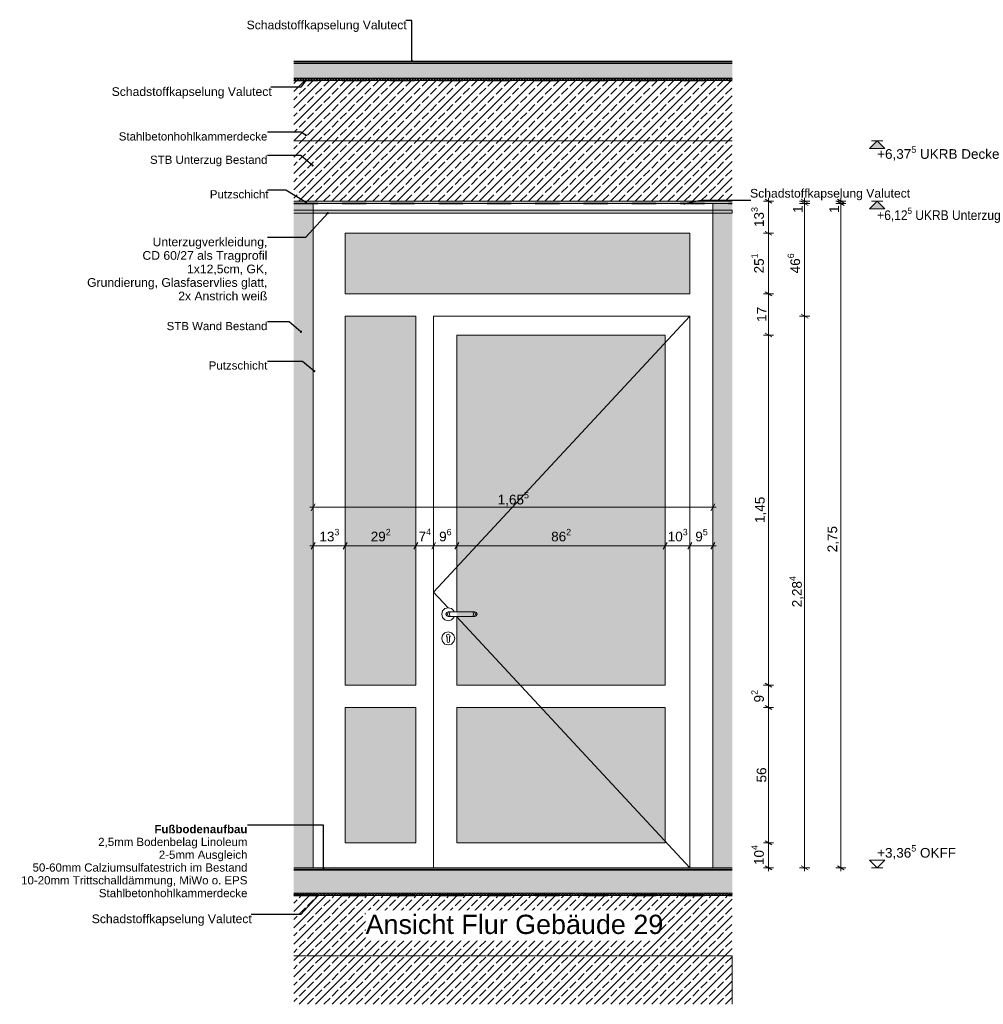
# Model space of a CAD drawing. Header units: metres. Extents: x -1.3 to 9.7, y -0.4 to 3.7.
# Tile 66 of 66: x 5.7 to 9.7, y -0.4 to 3.6. Entities that reach past the tile are written whole.
import ezdxf

# ---------------------------------------------------------------- set-up
doc = ezdxf.new("R2010")
doc.units = ezdxf.units.M
doc.header["$MEASUREMENT"] = 0
doc.linetypes.add('Strichlinie eng', pattern=[0.046, 0.03, -0.016])
doc.linetypes.add('Wipeout_Contour', pattern=[1, 0, -1])
for name, color, linetype in [('152 - Bemaßung_ Beschriftung.Ausbau', 7, 'Continuous'), ('301 - Elemente.Linie', 7, 'Continuous'), ('603 - Struktur.Bodenplatte_ Decke Roh', 7, 'Continuous'), ('605 - Struktur.Wand Innen', 7, 'Continuous'), ('608 - Struktur.Träger', 7, 'Continuous'), ('650 - Abdeckung.Fußboden Aufbau', 7, 'Continuous'), ('653 - Abdeckung.TB Verkofferung', 7, 'Continuous'), ('Neubau_605 - Struktur.Wand Innen', 7, 'Continuous'), ('Neubau_653 - Abdeckung.TB Verkofferung', 7, 'Continuous')]:
    doc.layers.add(name, color=color, linetype=linetype)
doc.styles.add('ERSTELLTER_STIL_1', font='txt')
doc.styles.add('ERSTELLTER_STIL_2', font='txt')
doc.dimstyles.new('ERSTELLTER_STIL__5', dxfattribs={"dimtxt": 0.04, "dimasz": 0.02128, "dimexe": 0.18, "dimexo": 0.0625, "dimgap": 0, "dimtad": 1, "dimtih": 1, "dimtoh": 1, "dimzin": 0, "dimdsep": 46, "dimtxsty": 'ERSTELLTER_STIL_1', "dimblk": 'ARROWHEAD_2', "dimblk1": 'ARROWHEAD_2', "dimblk2": 'ARROWHEAD_2', "dimcen": 0.09, "dimse1": 1, "dimse2": 1, "dimclrd": 7, "dimclre": 7, "dimclrt": 7, "dimazin": 0, "dimtfac": 1, "dimtdec": 4, "dimtmove": 0, "dimatfit": 3, "dimfxl": 1, "dimtolj": 1, "dimtzin": 0, "dimarcsym": 0})
doc.dimstyles.new('ERSTELLTER_STIL__6', dxfattribs={"dimtxt": 0.04, "dimasz": 0.02128, "dimexe": 0.18, "dimexo": 0.0625, "dimgap": 0, "dimtad": 1, "dimzin": 0, "dimdsep": 46, "dimtxsty": 'ERSTELLTER_STIL_1', "dimblk": 'ARROWHEAD_2', "dimblk1": 'ARROWHEAD_2', "dimblk2": 'ARROWHEAD_2', "dimcen": 0.09, "dimse1": 1, "dimse2": 1, "dimclrd": 7, "dimclre": 7, "dimclrt": 7, "dimazin": 0, "dimtfac": 1, "dimtdec": 4, "dimtmove": 0, "dimatfit": 3, "dimfxl": 1, "dimtolj": 1, "dimtzin": 0, "dimarcsym": 0})
doc.dimstyles.new('ERSTELLTER_STIL__8', dxfattribs={"dimtxt": 0.18, "dimasz": 0.01824, "dimexe": 0.18, "dimexo": 0.0625, "dimgap": 0, "dimtad": 0, "dimtih": 1, "dimtoh": 1, "dimdec": 4, "dimzin": 0, "dimdsep": 46, "dimcen": 0.09, "dimadec": 0, "dimazin": 0, "dimtfac": 1, "dimtdec": 4, "dimtmove": 0, "dimatfit": 3, "dimldrblk": 'ARROWHEAD_11', "dimfxl": 1, "dimtolj": 1, "dimtzin": 0, "dimarcsym": 0})
pattern_1 = [(45, (60.84478, -3.244004), (-0.033941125, 0.033941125), []), (45, (60.82781, -3.227034), (-0.033941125, 0.033941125), [0.036, -0.012])]
pattern_2 = [(45, (60.844779, -3.244004), (-0.0070710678, 0.0070710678), [0, -0.01])]
pattern_3 = [(45, (60.844779, -3.244004), (-0.0141421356, 0.0141421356), [0.015, -0.005]), (45, (60.844779, -3.229862), (-0.0141421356, 0.0141421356), [0.015, -0.005])]
pattern_4 = [(45, (60.84478, -3.124004), (-0.038183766, 0.038183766), [0, -0.036, 0, -0.054]), (110, (60.96478, -3.124004), (0.0507434, 0.01846909), [0, -0.0264, 0, -0.0456])]
pattern_5 = [(45, (60.84478, -3.244004), (-0.021213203, 0.021213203), [0, -0.03])]
pattern_6 = [(45, (60.844779, -3.244004), (-0.0056568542, 0.0056568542), []), (135, (60.844779, -3.244004), (0.0056568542, 0.0056568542), [])]

# ---------------------------------------------------------------- blocks, each defined once
blk = doc.blocks.new('*D51', base_point=(60.8448, -3.244))
at = {"layer": '152 - Bemaßung_ Beschriftung.Ausbau', "color": 7, "linetype": 'Continuous', "lineweight": 5}
for p, q in [((8.7908, 0.225), (8.7488, 0.225)), ((8.7558, 0.2331), (8.7838, 0.2169)), ((8.7698, 0.121), (8.7698, 0.225)), ((8.7558, 0.1291), (8.7838, 0.1129)), ((8.7908, 0.121), (8.7488, 0.121)), ((8.7698, 0.1073), (8.7698, 0.121))]:
    blk.add_line(p, q, dxfattribs=at)
at = {"layer": '152 - Bemaßung_ Beschriftung.Ausbau', "color": 7, "lineweight": 5, "insert": (8.7624, 0.1326), "char_height": 0.04, "attachment_point": 7, "rotation": 90, "style": 'ERSTELLTER_STIL_1'}
blk.add_mtext('\\A1;{\\pql;\\fArial|b0|i0|c0|p38;10\\fArial|b0|i0|c0|p38;\\A1{\\H.66x;\\S4^  ;}}', dxfattribs=at)
blk = doc.blocks.new('ARROWHEAD_2')
at = {"color": 0, "linetype": 'Continuous', "lineweight": 0}
for p, q in [((0, 0), (-1, 0)), ((-0.38, -0.66), (0.38, 0.66))]:
    blk.add_line(p, q, dxfattribs=at)
blk = doc.blocks.new('*D52', base_point=(60.8448, -3.244))
at = {"layer": '152 - Bemaßung_ Beschriftung.Ausbau', "color": 7, "linetype": 'Continuous', "lineweight": 5}
for p, q in [((8.7908, 0.785), (8.7488, 0.785)), ((8.7558, 0.7931), (8.7838, 0.7769)), ((8.7698, 0.225), (8.7698, 0.785)), ((8.7908, 0.225), (8.7488, 0.225)), ((8.7558, 0.2331), (8.7838, 0.2169))]:
    blk.add_line(p, q, dxfattribs=at)
at = {"layer": '152 - Bemaßung_ Beschriftung.Ausbau', "color": 7, "lineweight": 5, "insert": (8.7618, 0.4746), "char_height": 0.04, "attachment_point": 7, "rotation": 90, "style": 'ERSTELLTER_STIL_1'}
blk.add_mtext('\\A1;{\\pql;\\fArial|b0|i0|c0|p38;56}', dxfattribs=at)
blk = doc.blocks.new('*D53', base_point=(60.8448, -3.244))
at = {"layer": '152 - Bemaßung_ Beschriftung.Ausbau', "color": 7, "linetype": 'Continuous', "lineweight": 5}
for p, q in [((8.7908, 0.877), (8.7488, 0.877)), ((8.7558, 0.8851), (8.7838, 0.8689)), ((8.7698, 0.785), (8.7698, 0.877)), ((8.7908, 0.785), (8.7488, 0.785)), ((8.7558, 0.7931), (8.7838, 0.7769))]:
    blk.add_line(p, q, dxfattribs=at)
at = {"layer": '152 - Bemaßung_ Beschriftung.Ausbau', "color": 7, "lineweight": 5, "insert": (8.7624, 0.8058), "char_height": 0.04, "attachment_point": 7, "rotation": 90, "style": 'ERSTELLTER_STIL_1'}
blk.add_mtext('\\A1;{\\pql;\\fArial|b0|i0|c0|p38;9\\fArial|b0|i0|c0|p38;\\A1{\\H.66x;\\S2^  ;}}', dxfattribs=at)
blk = doc.blocks.new('*D54', base_point=(60.8448, -3.244))
at = {"layer": '152 - Bemaßung_ Beschriftung.Ausbau', "color": 7, "linetype": 'Continuous', "lineweight": 5}
for p, q in [((8.7908, 2.327), (8.7488, 2.327)), ((8.7558, 2.3351), (8.7838, 2.3189)), ((8.7698, 0.877), (8.7698, 2.327)), ((8.7908, 0.877), (8.7488, 0.877)), ((8.7558, 0.8851), (8.7838, 0.8689))]:
    blk.add_line(p, q, dxfattribs=at)
at = {"layer": '152 - Bemaßung_ Beschriftung.Ausbau', "color": 7, "lineweight": 5, "insert": (8.7618, 1.5488), "char_height": 0.04, "attachment_point": 7, "rotation": 90, "style": 'ERSTELLTER_STIL_1'}
blk.add_mtext('\\A1;{\\pql;\\fArial|b0|i0|c0|p38;1,45}', dxfattribs=at)
blk = doc.blocks.new('*D55', base_point=(60.8448, -3.244))
at = {"layer": '152 - Bemaßung_ Beschriftung.Ausbau', "color": 7, "linetype": 'Continuous', "lineweight": 5}
for p, q in [((8.7908, 2.497), (8.7488, 2.497)), ((8.7558, 2.5051), (8.7838, 2.4889)), ((8.7698, 2.327), (8.7698, 2.497)), ((8.7908, 2.327), (8.7488, 2.327)), ((8.7558, 2.3351), (8.7838, 2.3189))]:
    blk.add_line(p, q, dxfattribs=at)
at = {"layer": '152 - Bemaßung_ Beschriftung.Ausbau', "color": 7, "lineweight": 5, "insert": (8.7618, 2.3816), "char_height": 0.04, "attachment_point": 7, "rotation": 90, "style": 'ERSTELLTER_STIL_1'}
blk.add_mtext('\\A1;{\\pql;\\fArial|b0|i0|c0|p38;17}', dxfattribs=at)
blk = doc.blocks.new('*D56', base_point=(60.8448, -3.244))
at = {"layer": '152 - Bemaßung_ Beschriftung.Ausbau', "color": 7, "linetype": 'Continuous', "lineweight": 5}
for p, q in [((8.7908, 2.748), (8.7488, 2.748)), ((8.7558, 2.7561), (8.7838, 2.7399)), ((8.7698, 2.497), (8.7698, 2.748)), ((8.7908, 2.497), (8.7488, 2.497)), ((8.7558, 2.5051), (8.7838, 2.4889))]:
    blk.add_line(p, q, dxfattribs=at)
at = {"layer": '152 - Bemaßung_ Beschriftung.Ausbau', "color": 7, "lineweight": 5, "insert": (8.7624, 2.5821), "char_height": 0.04, "attachment_point": 7, "rotation": 90, "style": 'ERSTELLTER_STIL_1'}
blk.add_mtext('\\A1;{\\pql;\\fArial|b0|i0|c0|p38;25\\fArial|b0|i0|c0|p38;\\A1{\\H.66x;\\S1^  ;}}', dxfattribs=at)
blk = doc.blocks.new('*D57', base_point=(60.8448, -3.244))
at = {"layer": '152 - Bemaßung_ Beschriftung.Ausbau', "color": 7, "linetype": 'Continuous', "lineweight": 5}
for p, q in [((8.7698, 2.881), (8.7698, 2.8947)), ((8.7908, 2.881), (8.7488, 2.881)), ((8.7838, 2.8729), (8.7558, 2.8891)), ((8.7698, 2.748), (8.7698, 2.881)), ((8.7908, 2.748), (8.7488, 2.748)), ((8.7558, 2.7561), (8.7838, 2.7399))]:
    blk.add_line(p, q, dxfattribs=at)
at = {"layer": '152 - Bemaßung_ Beschriftung.Ausbau', "color": 7, "lineweight": 5, "insert": (8.7625, 2.7741), "char_height": 0.04, "attachment_point": 7, "rotation": 90, "style": 'ERSTELLTER_STIL_1'}
blk.add_mtext('\\A1;{\\pql;\\fArial|b0|i0|c0|p38;13\\fArial|b0|i0|c0|p38;\\A1{\\H.66x;\\S3^  ;}}', dxfattribs=at)
blk = doc.blocks.new('*D58', base_point=(60.8448, -3.244))
at = {"layer": '152 - Bemaßung_ Beschriftung.Ausbau', "color": 7, "linetype": 'Continuous', "lineweight": 5}
for p, q in [((6.8848, 1.5927), (6.8848, 1.6347)), ((8.5398, 1.5927), (8.5398, 1.6347)), ((6.8711, 1.6137), (6.8848, 1.6137)), ((6.8929, 1.6277), (6.8767, 1.5997)), ((6.8848, 1.6137), (8.5398, 1.6137)), ((8.5317, 1.5997), (8.5479, 1.6277)), ((8.5398, 1.6137), (8.5535, 1.6137))]:
    blk.add_line(p, q, dxfattribs=at)
at = {"layer": '152 - Bemaßung_ Beschriftung.Ausbau', "color": 7, "lineweight": 5, "insert": (7.6491, 1.6139), "char_height": 0.04, "attachment_point": 7, "style": 'ERSTELLTER_STIL_1'}
blk.add_mtext('\\A1;{\\pql;\\fArial|b0|i0|c0|p38;1,65\\fArial|b0|i0|c0|p38;\\A1{\\H.66x;\\S5^  ;}}', dxfattribs=at)
blk = doc.blocks.new('*D59', base_point=(60.8448, -3.244))
at = {"layer": '152 - Bemaßung_ Beschriftung.Ausbau', "color": 7, "linetype": 'Continuous', "lineweight": 5}
for p, q in [((6.8929, 1.4677), (6.8767, 1.4397)), ((6.8848, 1.4327), (6.8848, 1.4747)), ((7.0259, 1.4677), (7.0097, 1.4397)), ((7.0178, 1.4327), (7.0178, 1.4747)), ((6.8711, 1.4537), (6.8848, 1.4537)), ((6.8848, 1.4537), (7.0178, 1.4537))]:
    blk.add_line(p, q, dxfattribs=at)
at = {"layer": '152 - Bemaßung_ Beschriftung.Ausbau', "color": 7, "lineweight": 5, "insert": (6.9109, 1.461), "char_height": 0.04, "attachment_point": 7, "style": 'ERSTELLTER_STIL_1'}
blk.add_mtext('\\A1;{\\pql;\\fArial|b0|i0|c0|p38;13\\fArial|b0|i0|c0|p38;\\A1{\\H.66x;\\S3^  ;}}', dxfattribs=at)
blk = doc.blocks.new('*D60', base_point=(60.8448, -3.244))
at = {"layer": '152 - Bemaßung_ Beschriftung.Ausbau', "color": 7, "linetype": 'Continuous', "lineweight": 5}
for p, q in [((7.0259, 1.4677), (7.0097, 1.4397)), ((7.0178, 1.4327), (7.0178, 1.4747)), ((7.3179, 1.4677), (7.3017, 1.4397)), ((7.3098, 1.4327), (7.3098, 1.4747)), ((7.0178, 1.4537), (7.3098, 1.4537))]:
    blk.add_line(p, q, dxfattribs=at)
at = {"layer": '152 - Bemaßung_ Beschriftung.Ausbau', "color": 7, "lineweight": 5, "insert": (7.1234, 1.461), "char_height": 0.04, "attachment_point": 7, "style": 'ERSTELLTER_STIL_1'}
blk.add_mtext('\\A1;{\\pql;\\fArial|b0|i0|c0|p38;29\\fArial|b0|i0|c0|p38;\\A1{\\H.66x;\\S2^  ;}}', dxfattribs=at)
blk = doc.blocks.new('*D61', base_point=(60.8448, -3.244))
at = {"layer": '152 - Bemaßung_ Beschriftung.Ausbau', "color": 7, "linetype": 'Continuous', "lineweight": 5}
for p, q in [((7.3179, 1.4677), (7.3017, 1.4397)), ((7.3098, 1.4327), (7.3098, 1.4747)), ((7.3919, 1.4677), (7.3757, 1.4397)), ((7.3838, 1.4327), (7.3838, 1.4747)), ((7.3098, 1.4537), (7.3838, 1.4537))]:
    blk.add_line(p, q, dxfattribs=at)
at = {"layer": '152 - Bemaßung_ Beschriftung.Ausbau', "color": 7, "lineweight": 5, "insert": (7.3216, 1.4617), "char_height": 0.04, "attachment_point": 7, "style": 'ERSTELLTER_STIL_1'}
blk.add_mtext('\\A1;{\\pql;\\fArial|b0|i0|c0|p38;7\\fArial|b0|i0|c0|p38;\\A1{\\H.66x;\\S4^  ;}}', dxfattribs=at)
blk = doc.blocks.new('*D62', base_point=(60.8448, -3.244))
at = {"layer": '152 - Bemaßung_ Beschriftung.Ausbau', "color": 7, "linetype": 'Continuous', "lineweight": 5}
for p, q in [((7.3919, 1.4677), (7.3757, 1.4397)), ((7.3838, 1.4327), (7.3838, 1.4747)), ((7.4879, 1.4677), (7.4717, 1.4397)), ((7.4798, 1.4327), (7.4798, 1.4747)), ((7.3838, 1.4537), (7.4798, 1.4537))]:
    blk.add_line(p, q, dxfattribs=at)
at = {"layer": '152 - Bemaßung_ Beschriftung.Ausbau', "color": 7, "lineweight": 5, "insert": (7.4066, 1.461), "char_height": 0.04, "attachment_point": 7, "style": 'ERSTELLTER_STIL_1'}
blk.add_mtext('\\A1;{\\pql;\\fArial|b0|i0|c0|p38;9\\fArial|b0|i0|c0|p38;\\A1{\\H.66x;\\S6^  ;}}', dxfattribs=at)
blk = doc.blocks.new('*D63', base_point=(60.8448, -3.244))
at = {"layer": '152 - Bemaßung_ Beschriftung.Ausbau', "color": 7, "linetype": 'Continuous', "lineweight": 5}
for p, q in [((7.4879, 1.4677), (7.4717, 1.4397)), ((7.4798, 1.4327), (7.4798, 1.4747)), ((8.3499, 1.4677), (8.3337, 1.4397)), ((8.3418, 1.4327), (8.3418, 1.4747)), ((7.4798, 1.4537), (8.3418, 1.4537))]:
    blk.add_line(p, q, dxfattribs=at)
at = {"layer": '152 - Bemaßung_ Beschriftung.Ausbau', "color": 7, "lineweight": 5, "insert": (7.8704, 1.461), "char_height": 0.04, "attachment_point": 7, "style": 'ERSTELLTER_STIL_1'}
blk.add_mtext('\\A1;{\\pql;\\fArial|b0|i0|c0|p38;86\\fArial|b0|i0|c0|p38;\\A1{\\H.66x;\\S2^  ;}}', dxfattribs=at)
blk = doc.blocks.new('*D64', base_point=(60.8448, -3.244))
at = {"layer": '152 - Bemaßung_ Beschriftung.Ausbau', "color": 7, "linetype": 'Continuous', "lineweight": 5}
for p, q in [((8.3499, 1.4677), (8.3337, 1.4397)), ((8.3418, 1.4327), (8.3418, 1.4747)), ((8.4529, 1.4677), (8.4367, 1.4397)), ((8.4448, 1.4327), (8.4448, 1.4747)), ((8.3418, 1.4537), (8.4448, 1.4537))]:
    blk.add_line(p, q, dxfattribs=at)
at = {"layer": '152 - Bemaßung_ Beschriftung.Ausbau', "color": 7, "lineweight": 5, "insert": (8.3529, 1.461), "char_height": 0.04, "attachment_point": 7, "style": 'ERSTELLTER_STIL_1'}
blk.add_mtext('\\A1;{\\pql;\\fArial|b0|i0|c0|p38;10\\fArial|b0|i0|c0|p38;\\A1{\\H.66x;\\S3^  ;}}', dxfattribs=at)
blk = doc.blocks.new('*D65', base_point=(60.8448, -3.244))
at = {"layer": '152 - Bemaßung_ Beschriftung.Ausbau', "color": 7, "linetype": 'Continuous', "lineweight": 5}
for p, q in [((8.4529, 1.4677), (8.4367, 1.4397)), ((8.4448, 1.4327), (8.4448, 1.4747)), ((8.5317, 1.4397), (8.5479, 1.4677)), ((8.5398, 1.4327), (8.5398, 1.4747)), ((8.4448, 1.4537), (8.5398, 1.4537)), ((8.5398, 1.4537), (8.5535, 1.4537))]:
    blk.add_line(p, q, dxfattribs=at)
at = {"layer": '152 - Bemaßung_ Beschriftung.Ausbau', "color": 7, "lineweight": 5, "insert": (8.4671, 1.461), "char_height": 0.04, "attachment_point": 7, "style": 'ERSTELLTER_STIL_1'}
blk.add_mtext('\\A1;{\\pql;\\fArial|b0|i0|c0|p38;9\\fArial|b0|i0|c0|p38;\\A1{\\H.66x;\\S5^  ;}}', dxfattribs=at)
blk = doc.blocks.new('*D66', base_point=(60.8448, -3.244))
at = {"layer": '152 - Bemaßung_ Beschriftung.Ausbau', "color": 7, "linetype": 'Continuous', "lineweight": 5}
for p, q in [((8.9058, 2.4131), (8.9338, 2.3969)), ((8.9408, 2.405), (8.8988, 2.405)), ((8.9198, 0.121), (8.9198, 2.405)), ((8.9058, 0.1291), (8.9338, 0.1129)), ((8.9408, 0.121), (8.8988, 0.121)), ((8.9198, 0.1073), (8.9198, 0.121))]:
    blk.add_line(p, q, dxfattribs=at)
at = {"layer": '152 - Bemaßung_ Beschriftung.Ausbau', "color": 7, "lineweight": 5, "insert": (8.9195, 1.1998), "char_height": 0.04, "attachment_point": 7, "rotation": 90, "style": 'ERSTELLTER_STIL_1'}
blk.add_mtext('\\A1;{\\pql;\\fArial|b0|i0|c0|p38;2,28\\fArial|b0|i0|c0|p38;\\A1{\\H.66x;\\S4^  ;}}', dxfattribs=at)
blk = doc.blocks.new('*D67', base_point=(60.8448, -3.244))
at = {"layer": '152 - Bemaßung_ Beschriftung.Ausbau', "color": 7, "linetype": 'Continuous', "lineweight": 5}
for p, q in [((8.9408, 2.871), (8.8988, 2.871)), ((8.9338, 2.8629), (8.9058, 2.8791)), ((8.9198, 2.405), (8.9198, 2.871)), ((8.9058, 2.4131), (8.9338, 2.3969)), ((8.9408, 2.405), (8.8988, 2.405))]:
    blk.add_line(p, q, dxfattribs=at)
at = {"layer": '152 - Bemaßung_ Beschriftung.Ausbau', "color": 7, "lineweight": 5, "char_height": 0.04, "attachment_point": 7, "rotation": 90, "style": 'ERSTELLTER_STIL_1'}
for s, insert in [('\\A1;{\\pql;\\fArial|b0|i0|c0|p38;1}', (8.9118, 2.8325)), ('\\A1;{\\pql;\\fArial|b0|i0|c0|p38;46\\fArial|b0|i0|c0|p38;\\A1{\\H.66x;\\S6^  ;}}', (8.9124, 2.5824))]:
    blk.add_mtext(s, dxfattribs=dict(at, insert=insert))
blk = doc.blocks.new('*D68', base_point=(60.8448, -3.244))
at = {"layer": '152 - Bemaßung_ Beschriftung.Ausbau', "color": 7, "linetype": 'Continuous', "lineweight": 5}
for p, q in [((8.9198, 2.881), (8.9198, 2.8947)), ((8.9408, 2.881), (8.8988, 2.881)), ((8.9408, 2.871), (8.8988, 2.871)), ((8.9058, 2.8891), (8.9338, 2.8729)), ((8.9338, 2.8629), (8.9058, 2.8791)), ((8.9198, 2.871), (8.9198, 2.881))]:
    blk.add_line(p, q, dxfattribs=at)
blk = doc.blocks.new('*D69', base_point=(60.8448, -3.244))
at = {"layer": '152 - Bemaßung_ Beschriftung.Ausbau', "color": 7, "linetype": 'Continuous', "lineweight": 5}
for p, q in [((9.0908, 2.871), (9.0488, 2.871)), ((9.0838, 2.8629), (9.0558, 2.8791)), ((9.0698, 0.121), (9.0698, 2.871)), ((9.0558, 0.1291), (9.0838, 0.1129)), ((9.0908, 0.121), (9.0488, 0.121)), ((9.0698, 0.1073), (9.0698, 0.121))]:
    blk.add_line(p, q, dxfattribs=at)
at = {"layer": '152 - Bemaßung_ Beschriftung.Ausbau', "color": 7, "lineweight": 5, "char_height": 0.04, "attachment_point": 7, "rotation": 90, "style": 'ERSTELLTER_STIL_1'}
for s, insert in [('\\A1;{\\pql;\\fArial|b0|i0|c0|p38;1}', (9.0618, 2.8325)), ('\\A1;{\\pql;\\fArial|b0|i0|c0|p38;2,75}', (9.0618, 1.4276))]:
    blk.add_mtext(s, dxfattribs=dict(at, insert=insert))
blk = doc.blocks.new('*D70', base_point=(60.8448, -3.244))
at = {"layer": '152 - Bemaßung_ Beschriftung.Ausbau', "color": 7, "linetype": 'Continuous', "lineweight": 5}
for p, q in [((9.0698, 2.881), (9.0698, 2.8947)), ((9.0908, 2.881), (9.0488, 2.881)), ((9.0908, 2.871), (9.0488, 2.871)), ((9.0558, 2.8891), (9.0838, 2.8729)), ((9.0838, 2.8629), (9.0558, 2.8791)), ((9.0698, 2.871), (9.0698, 2.881))]:
    blk.add_line(p, q, dxfattribs=at)
blk = doc.blocks.new('ARROWHEAD_11')
at = {"color": 0, "linetype": 'Continuous', "lineweight": 0}
blk.add_line((0, 0), (-1, 0), dxfattribs=at)
at = {"color": 0, "linetype": 'Continuous', "lineweight": 0, "const_width": 0.25, "flags": 128}
blk.add_lwpolyline([(-0.125, 0, 1), (0.125, 0, 1)], format="xyb", close=True, dxfattribs=at)

msp = doc.modelspace()

# ---------------------------------------------------------------- hatches: boundary and pattern name
at = {"layer": '152 - Bemaßung_ Beschriftung.Ausbau', "linetype": 'Continuous', "lineweight": 5}
for points in [[(9.2198, 3.131), (9.1878, 3.099), (9.2518, 3.099)], [(9.2198, 2.881), (9.1878, 2.849), (9.2518, 2.849)]]:
    msp.add_hatch(color=7, dxfattribs=at).paths.add_polyline_path(points)
at = {"layer": '603 - Struktur.Bodenplatte_ Decke Roh', "linetype": 'Continuous', "lineweight": 5}
h = msp.add_hatch(dxfattribs=at)
h.set_pattern_fill('Beton__Stahlbeton_0003', style=0, pattern_type=2)
h.set_pattern_definition(pattern_1)
h.paths.add_polyline_path([(6.8048, 3.131), (8.6198, 3.131), (8.6198, 3.381), (6.8048, 3.381)])
h = msp.add_hatch(dxfattribs=at)
h.set_pattern_fill('Beton__Stahlbeton_0003', style=0, pattern_type=2)
h.set_pattern_definition(pattern_1)
h.paths.add_polyline_path([(8.6198, 0.006), (6.8048, 0.006), (6.8048, -0.244), (8.6198, -0.244)])
at = {"layer": '608 - Struktur.Träger', "linetype": 'Continuous', "lineweight": 5}
h = msp.add_hatch(dxfattribs=at)
h.set_pattern_fill('Beton__Stahlbeton_0003', style=0, pattern_type=2)
h.set_pattern_definition(pattern_1)
h.paths.add_polyline_path([(6.8048, 3.131), (6.8048, 2.881), (8.6198, 2.881), (8.6198, 3.131)])
h = msp.add_hatch(dxfattribs=at)
h.set_pattern_fill('Gips_0003', style=0, pattern_type=2)
h.set_pattern_definition(pattern_2)
h.paths.add_polyline_path([(6.8048, 2.881), (6.8048, 2.871), (8.6198, 2.871), (8.6198, 2.881)])
h = msp.add_hatch(dxfattribs=at)
h.set_pattern_fill('Beton__Stahlbeton_0003', style=0, pattern_type=2)
h.set_pattern_definition(pattern_1)
h.paths.add_polyline_path([(8.6198, -0.244), (6.8048, -0.244), (6.8048, -0.444), (8.6198, -0.444)])
at = {"layer": '650 - Abdeckung.Fußboden Aufbau', "linetype": 'Continuous', "lineweight": 5}
h = msp.add_hatch(dxfattribs=at)
h.set_pattern_fill('Teppich_0003', color=1, style=0, pattern_type=2)
h.set_pattern_definition(pattern_4)
h.paths.add_polyline_path([(8.6198, 3.456), (8.6198, 3.461), (6.8048, 3.461), (6.8048, 3.456)])
h = msp.add_hatch(dxfattribs=at)
h.set_pattern_fill('Zementgebunden_0003', color=1, style=0, pattern_type=2)
h.set_pattern_definition(pattern_5)
h.paths.add_polyline_path([(8.6198, 3.451), (8.6198, 3.456), (6.8048, 3.456), (6.8048, 3.451)])
h = msp.add_hatch(dxfattribs=at)
h.set_pattern_fill('Beton__unbewehrt_0003', color=1, style=0, pattern_type=2)
h.set_pattern_definition(pattern_3)
h.paths.add_polyline_path([(8.6198, 3.391), (8.6198, 3.451), (6.8048, 3.451), (6.8048, 3.391)])
h = msp.add_hatch(dxfattribs=at)
h.set_pattern_fill('Dämmung__hart_2_0003', color=1, style=0, pattern_type=2)
h.set_pattern_definition(pattern_6)
h.paths.add_polyline_path([(6.8048, 3.381), (8.6198, 3.381), (8.6198, 3.391), (6.8048, 3.391)])
h = msp.add_hatch(dxfattribs=at)
h.set_pattern_fill('Teppich_0003', color=1, style=0, pattern_type=2)
h.set_pattern_definition(pattern_4)
h.paths.add_polyline_path([(8.6198, 0.116), (8.6198, 0.121), (6.8048, 0.121), (6.8048, 0.116)])
h = msp.add_hatch(dxfattribs=at)
h.set_pattern_fill('Zementgebunden_0003', color=1, style=0, pattern_type=2)
h.set_pattern_definition(pattern_5)
h.paths.add_polyline_path([(8.6198, 0.111), (8.6198, 0.116), (6.8048, 0.116), (6.8048, 0.111)])
h = msp.add_hatch(dxfattribs=at)
h.set_pattern_fill('Beton__unbewehrt_0003', color=1, style=0, pattern_type=2)
h.set_pattern_definition(pattern_3)
h.paths.add_polyline_path([(8.6198, 0.016), (8.6198, 0.111), (6.8048, 0.111), (6.8048, 0.016)])
h = msp.add_hatch(dxfattribs=at)
h.set_pattern_fill('Dämmung__hart_2_0003', color=1, style=0, pattern_type=2)
h.set_pattern_definition(pattern_6)
h.paths.add_polyline_path([(6.8048, 0.006), (8.6198, 0.006), (8.6198, 0.016), (6.8048, 0.016)])
at = {"layer": '653 - Abdeckung.TB Verkofferung', "linetype": 'Continuous', "lineweight": 0, "true_color": 0x000000}
for points in [[(6.8048, 2.871), (6.8848, 2.871), (6.8848, 0.121), (6.8048, 0.121)], [(8.6198, 2.871), (8.5398, 2.871), (8.5398, 0.121), (8.6198, 0.121)]]:
    msp.add_hatch(color=18, dxfattribs=at).paths.add_polyline_path(points)
at = {"layer": '653 - Abdeckung.TB Verkofferung', "linetype": 'Continuous', "lineweight": 0, "true_color": 0x37373f}
for points in [[(7.0178, 2.497), (8.4448, 2.497), (8.4448, 2.748), (7.0178, 2.748)], [(7.0178, 0.877), (7.3098, 0.877), (7.3098, 2.405), (7.0178, 2.405)], [(7.4798, 2.327), (8.3418, 2.327), (8.3418, 0.877), (7.4798, 0.877)], [(7.0178, 0.785), (7.0178, 0.225), (7.3098, 0.225), (7.3098, 0.785)], [(7.4798, 0.785), (8.3418, 0.785), (8.3418, 0.225), (7.4798, 0.225)]]:
    msp.add_hatch(color=250, dxfattribs=at).paths.add_polyline_path(points)
at = {"layer": 'Neubau_653 - Abdeckung.TB Verkofferung', "linetype": 'Continuous', "lineweight": 5}
h = msp.add_hatch(dxfattribs=at)
h.set_pattern_fill('Gips_0003', style=0, pattern_type=2)
h.set_pattern_definition(pattern_2)
h.paths.add_polyline_path([(8.6198, 2.844), (6.8048, 2.844), (6.8048, 2.8315), (8.6198, 2.8315)])

# ---------------------------------------------------------------- linework, layer by layer
at = {"layer": '152 - Bemaßung_ Beschriftung.Ausbau', "color": 7, "linetype": 'Continuous', "lineweight": 5}
for p, q in [((9.2198, 3.131), (9.1878, 3.099)), ((9.1878, 3.099), (9.2518, 3.099)), ((9.2198, 3.131), (9.1958, 3.131)), ((9.2198, 3.131), (9.2438, 3.131)), ((9.2518, 3.099), (9.2198, 3.131)), ((9.2198, 2.881), (9.1878, 2.849)), ((9.2198, 2.881), (9.1958, 2.881)), ((9.2198, 2.881), (9.2438, 2.881)), ((9.2518, 2.849), (9.2198, 2.881)), ((9.1878, 2.849), (9.2518, 2.849)), ((9.2198, 0.121), (9.1878, 0.153)), ((9.1878, 0.153), (9.2518, 0.153)), ((9.2518, 0.153), (9.2198, 0.121)), ((9.2198, 0.121), (9.1958, 0.121)), ((9.2198, 0.121), (9.2438, 0.121))]:
    msp.add_line(p, q, dxfattribs=at)
at = {"layer": '301 - Elemente.Linie', "color": 92, "linetype": 'Strichlinie eng', "lineweight": 35, "true_color": 0x00be00, "flags": 128}
for points in [[(6.8048, 3.381), (8.6198, 3.381)], [(6.8048, 2.871), (8.6198, 2.871)], [(6.8048, 0.006), (8.6198, 0.006)]]:
    msp.add_lwpolyline(points, dxfattribs=at)
at = {"layer": '603 - Struktur.Bodenplatte_ Decke Roh', "color": 7, "linetype": 'Continuous', "lineweight": 13}
for p, q in [((8.6198, 3.381), (6.8048, 3.381)), ((8.6198, 3.131), (6.8048, 3.131)), ((8.6198, 0.006), (6.8048, 0.006))]:
    msp.add_line(p, q, dxfattribs=at)
at = {"layer": '605 - Struktur.Wand Innen', "color": 7, "linetype": 'Continuous', "lineweight": 5}
msp.add_line((6.9747, 0.126), (6.9748, 0.126), dxfattribs=at)
at = {"layer": '608 - Struktur.Träger', "color": 7, "linetype": 'Continuous', "lineweight": 13}
for p, q in [((8.6198, 2.881), (6.8048, 2.881)), ((8.6198, -0.244), (6.8048, -0.244))]:
    msp.add_line(p, q, dxfattribs=at)
at = {"layer": '608 - Struktur.Träger', "color": 7, "linetype": 'Continuous', "lineweight": 5}
msp.add_line((8.6198, 2.871), (6.8048, 2.871), dxfattribs=at)
at = {"layer": '608 - Struktur.Träger', "color": 7, "linetype": 'Continuous', "lineweight": 9}
msp.add_line((8.6198, -0.244), (8.6198, -0.444), dxfattribs=at)
at = {"layer": '650 - Abdeckung.Fußboden Aufbau', "color": 1, "linetype": 'Continuous', "lineweight": 9}
for p, q in [((8.6198, 3.461), (6.8048, 3.461)), ((8.6198, 3.456), (6.8048, 3.456)), ((8.6198, 3.451), (6.8048, 3.451)), ((8.6198, 3.391), (6.8048, 3.391)), ((8.6198, 0.116), (6.8048, 0.116)), ((8.6198, 0.111), (6.8048, 0.111)), ((8.6198, 0.016), (6.8048, 0.016))]:
    msp.add_line(p, q, dxfattribs=at)
at = {"layer": '650 - Abdeckung.Fußboden Aufbau', "color": 1, "linetype": 'Continuous', "lineweight": 18}
msp.add_line((8.6198, 0.121), (6.8048, 0.121), dxfattribs=at)
at = {"layer": 'Neubau_605 - Struktur.Wand Innen', "color": 1, "linetype": 'Continuous', "lineweight": 13}
for p, q in [((6.8848, 0.121), (6.8848, 2.871)), ((8.5398, 2.871), (8.5398, 0.121))]:
    msp.add_line(p, q, dxfattribs=at)
at = {"layer": 'Neubau_605 - Struktur.Wand Innen', "color": 1, "linetype": 'Continuous', "lineweight": 5}
for p, q in [((7.0178, 2.748), (7.0178, 2.497)), ((7.0178, 2.748), (8.4448, 2.748)), ((8.4448, 2.748), (8.4448, 2.497)), ((8.4448, 2.497), (7.0178, 2.497)), ((7.0178, 0.877), (7.0178, 2.405)), ((7.0178, 2.405), (7.3098, 2.405)), ((7.3098, 2.405), (7.3098, 0.877)), ((7.3838, 0.121), (7.3838, 2.405)), ((7.3838, 2.405), (8.4448, 2.405)), ((8.4448, 2.405), (7.3838, 1.263)), ((8.4448, 2.405), (8.4448, 0.121)), ((7.4798, 2.327), (7.4798, 1.181)), ((8.3418, 2.327), (7.4798, 2.327)), ((8.3418, 0.877), (8.3418, 2.327)), ((7.4442, 1.198), (7.3838, 1.263)), ((7.4209, 1.1845), (7.4173, 1.171)), ((7.4308, 1.1944), (7.4209, 1.1845)), ((7.4443, 1.198), (7.4308, 1.1944)), ((7.4578, 1.1944), (7.4443, 1.198)), ((7.4676, 1.1845), (7.4578, 1.1944)), ((7.4686, 1.181), (7.4676, 1.1845)), ((7.4173, 1.171), (7.4209, 1.1575)), ((7.4209, 1.1575), (7.4308, 1.1476)), ((7.4308, 1.1476), (7.4443, 1.144)), ((7.4372, 1.1781), (7.4343, 1.171)), ((7.4343, 1.171), (7.4372, 1.1639)), ((7.4387, 1.1781), (7.436, 1.171)), ((7.436, 1.171), (7.4387, 1.1639)), ((7.4443, 1.181), (7.4372, 1.1781)), ((7.4372, 1.1639), (7.4443, 1.161)), ((7.4436, 1.1781), (7.4414, 1.171)), ((7.4414, 1.171), (7.4436, 1.1639)), ((7.4443, 1.181), (7.4454, 1.181)), ((7.4443, 1.161), (7.4454, 1.161)), ((7.4443, 1.144), (7.4578, 1.1476)), ((7.4454, 1.181), (7.4487, 1.181)), ((7.4454, 1.161), (7.4487, 1.161)), ((7.4487, 1.181), (7.4535, 1.181)), ((7.4487, 1.161), (7.4535, 1.161)), ((7.4508, 1.1781), (7.4496, 1.171)), ((7.4496, 1.171), (7.4508, 1.1639)), ((7.4535, 1.181), (7.4593, 1.181)), ((7.4535, 1.161), (7.4593, 1.161)), ((7.4578, 1.1476), (7.4676, 1.1575)), ((7.4593, 1.181), (7.5393, 1.181)), ((7.4593, 1.161), (7.5393, 1.161)), ((7.4676, 1.1575), (7.4686, 1.161)), ((8.4448, 0.121), (7.4785, 1.161)), ((7.4798, 1.161), (7.4798, 0.877)), ((7.5393, 1.181), (7.545, 1.181)), ((7.5393, 1.161), (7.545, 1.161)), ((7.545, 1.181), (7.5499, 1.181)), ((7.545, 1.161), (7.5499, 1.161)), ((7.5478, 1.1781), (7.5489, 1.171)), ((7.5489, 1.171), (7.5478, 1.1639)), ((7.5499, 1.181), (7.5531, 1.181)), ((7.5499, 1.161), (7.5531, 1.161)), ((7.5531, 1.181), (7.5543, 1.181)), ((7.5531, 1.161), (7.5543, 1.161)), ((7.5543, 1.181), (7.5613, 1.1781)), ((7.5613, 1.1639), (7.5543, 1.161)), ((7.555, 1.1781), (7.5571, 1.171)), ((7.5571, 1.171), (7.555, 1.1639)), ((7.5598, 1.1781), (7.5625, 1.171)), ((7.5625, 1.171), (7.5598, 1.1639)), ((7.5613, 1.1781), (7.5643, 1.171)), ((7.5643, 1.171), (7.5613, 1.1639)), ((7.4209, 1.0845), (7.4173, 1.071)), ((7.4173, 1.071), (7.4209, 1.0575)), ((7.4308, 1.0944), (7.4209, 1.0845)), ((7.4443, 1.098), (7.4308, 1.0944)), ((7.4375, 1.0826), (7.4368, 1.0807)), ((7.4368, 1.0807), (7.4393, 1.0754)), ((7.4389, 1.0861), (7.4375, 1.0826)), ((7.4443, 1.0884), (7.4389, 1.0861)), ((7.4393, 1.0754), (7.4393, 1.0739)), ((7.4393, 1.0739), (7.4393, 1.071)), ((7.4393, 1.071), (7.4393, 1.0681)), ((7.4393, 1.0681), (7.4393, 1.0623)), ((7.4393, 1.0623), (7.4393, 1.0585)), ((7.4578, 1.0944), (7.4443, 1.098)), ((7.4496, 1.0861), (7.4443, 1.0884)), ((7.4517, 1.0807), (7.4493, 1.0754)), ((7.4493, 1.0739), (7.4493, 1.0754)), ((7.4493, 1.0739), (7.4493, 1.071)), ((7.4493, 1.071), (7.4493, 1.0681)), ((7.4493, 1.0681), (7.4493, 1.0623)), ((7.4493, 1.0623), (7.4493, 1.0585)), ((7.451, 1.0826), (7.4496, 1.0861)), ((7.4517, 1.0807), (7.451, 1.0826)), ((7.4676, 1.0845), (7.4578, 1.0944)), ((7.4713, 1.071), (7.4676, 1.0845)), ((7.4676, 1.0575), (7.4713, 1.071)), ((7.4209, 1.0575), (7.4308, 1.0476)), ((7.4308, 1.0476), (7.4443, 1.044)), ((7.4393, 1.0585), (7.4407, 1.055)), ((7.4407, 1.055), (7.4443, 1.0535)), ((7.4443, 1.0535), (7.4478, 1.055)), ((7.4443, 1.044), (7.4578, 1.0476)), ((7.4478, 1.055), (7.4493, 1.0585)), ((7.4578, 1.0476), (7.4676, 1.0575)), ((7.3098, 0.877), (7.0178, 0.877)), ((7.4798, 0.877), (8.3418, 0.877)), ((7.0178, 0.785), (7.3098, 0.785)), ((7.0178, 0.225), (7.0178, 0.785)), ((7.3098, 0.785), (7.3098, 0.225)), ((7.4798, 0.785), (7.4798, 0.225)), ((8.3418, 0.785), (7.4798, 0.785)), ((8.3418, 0.225), (8.3418, 0.785)), ((7.3098, 0.225), (7.0178, 0.225)), ((7.4798, 0.225), (8.3418, 0.225))]:
    msp.add_line(p, q, dxfattribs=at)
at = {"layer": 'Neubau_653 - Abdeckung.TB Verkofferung', "color": 1, "linetype": 'Continuous', "lineweight": 5}
for p, q in [((8.6198, 2.844), (6.8048, 2.844)), ((8.6198, 2.8315), (6.8048, 2.8315))]:
    msp.add_line(p, q, dxfattribs=at)
at = {"layer": 'Neubau_653 - Abdeckung.TB Verkofferung', "color": 1, "linetype": 'Continuous', "lineweight": 5, "flags": 128}
msp.add_lwpolyline([(8.6198, 2.844), (8.6198, 2.8315)], dxfattribs=at)

# ---------------------------------------------------------------- texts
at = {"layer": '152 - Bemaßung_ Beschriftung.Ausbau', "color": 7, "linetype": 'Continuous', "lineweight": 9, "style": 'ERSTELLTER_STIL_1'}
for s, insert, char_height, attachment_point in [('\\A1;{\\pql;\\fArial|b0|i0|c0|p38;Schadstoffkapselung\\fArial|b0|i0|c0|p38; \\fArial|b0|i0|c0|p38;Valutect}', (6.6097, 3.6287), 0.036, 1), ('\\A1;{\\pql;\\fArial|b0|i0|c0|p38;Schadstoffkapselung\\fArial|b0|i0|c0|p38; \\fArial|b0|i0|c0|p38;Valutect}', (6.051, 3.3528), 0.036, 1), ('\\A1;{\\pqr;\\fArial|b0|i0|c0|p38;Stahlbetonhohlkammerdecke}', (6.6955, 3.1663), 0.034, 3), ('\\A1;{\\pqr;\\fArial|b0|i0|c0|p38;STB Unterzug Bestand}', (6.6955, 3.0697), 0.034, 3), ('\\A1;{\\pql;\\fArial|b0|i0|c0|p38;Putz\\fArial|b0|i0|c0|p38;schicht}', (6.4573, 2.9266), 0.034, 1), ('\\A1;{\\pqr;\\fArial|b0|i0|c0|p38;Schadstoffkapselung\\fArial|b0|i0|c0|p38; \\fArial|b0|i0|c0|p38;Valutect}', (9.3564, 2.885), 0.036, 9), ('\\A1;{\\pqr;\\fArial|b0|i0|c0|p38;STB Wand \\fArial|b0|i0|c0|p38;Bestand}', (6.6955, 2.3811), 0.034, 3), ('\\A1;{\\pqr;\\fArial|b0|i0|c0|p38;Putzschicht}', (6.6955, 2.218), 0.034, 3), ('\\A1;{\\pql;\\fArial|b0|i0|c0|p38;Schadstoffkapselung\\fArial|b0|i0|c0|p38; \\fArial|b0|i0|c0|p38;Valutect}', (5.9685, -0.0721), 0.036, 1)]:
    msp.add_mtext(s, dxfattribs=dict(at, insert=insert, char_height=char_height, attachment_point=attachment_point))
at = {"layer": '152 - Bemaßung_ Beschriftung.Ausbau', "color": 7, "lineweight": 5, "char_height": 0.04, "attachment_point": 7, "style": 'ERSTELLTER_STIL_1'}
for s, insert in [('\\A1;{\\pql;\\fArial|b0|i0|c0|p38;+6,37\\fArial|b0|i0|c0|p38;\\A1{\\H.66x;\\S5^  ;}\\fArial|b0|i0|c0|p38; UKRB Decke}', (9.2198, 3.0448)), ('\\A1;{\\pql;\\fArial|b0|i0|c0|p38;+6,12\\fArial|b0|i0|c0|p38;\\A1{\\H.66x;\\S5^  ;}\\fArial|b0|i0|c0|p38; UKRB Unterzug}', (9.2198, 2.7911)), ('\\A1;{\\pql;\\fArial|b0|i0|c0|p38;+3,36\\fArial|b0|i0|c0|p38;\\A1{\\H.66x;\\S5^  ;}\\fArial|b0|i0|c0|p38; OKFF}', (9.2198, 0.1516))]:
    msp.add_mtext(s, dxfattribs=dict(at, insert=insert))
at = {"layer": '152 - Bemaßung_ Beschriftung.Ausbau', "color": 7, "linetype": 'Continuous', "lineweight": 9, "attachment_point": 3}
for s, insert, char_height, line_spacing_factor, style in [('\\A1;{\\pqr;\\fArial|b0|i0|c0|p38;Unterzugverkleidung, \\P\\pqr;\\fArial|b0|i0|c0|p38;CD 60/27 als Tragprofil\\P\\pqr;\\fArial|b0|i0|c0|p38;1x12,5cm, GK,\\P\\pqr;\\fArial|b0|i0|c0|p38;Grundierung, Glasfaservlies glatt,\\P\\pqr;\\fArial|b0|i0|c0|p38;2x Anstrich weiß}', (6.6955, 2.7305), 0.036, 0.9334, 'ERSTELLTER_STIL_1'), ('\\A1;{\\pqr;\\fArial|b1|i0|c0|p38;Fußbodenaufbau\\P\\pqr;\\fArial|b0|i0|c0|p38;2,5\\fArial|b0|i0|c0|p38;mm Bodenbelag Linoleum\\P\\pqr;\\fArial|b0|i0|c0|p38;2-5mm Ausgleich\\P\\pqr;\\fArial|b0|i0|c0|p38;50-\\fArial|b0|i0|c0|p38;60\\fArial|b0|i0|c0|p38;mm Calziumsulfatestrich im Bestand\\P\\pqr;\\fArial|b0|i0|c0|p38;10-20mm Trittschalldämmung, MiWo o. EPS\\P\\pqr;\\fArial|b0|i0|c0|p38;Stahlbetonhohlkammerdecke}', (6.613, 0.2983), 0.034, 0.934387, 'ERSTELLTER_STIL_2')]:
    msp.add_mtext(s, dxfattribs=dict(at, insert=insert, char_height=char_height, line_spacing_factor=line_spacing_factor, style=style))

# ---------------------------------------------------------------- dimensions: what is measured, and where the dimension line sits
at = {"layer": '152 - Bemaßung_ Beschriftung.Ausbau', "color": 7, "linetype": 'Continuous', "lineweight": 5}
for base, p1, p2, picture, middle in [((8.7698, 2.881), (8.4448, 2.748), (8.6198, 2.881), '*D57', (8.7418, 2.8586)), ((8.9198, 2.881), (8.6198, 2.871), (8.6198, 2.881), '*D68', (8.8918, 2.8478)), ((9.0698, 2.881), (8.6198, 2.871), (8.6198, 2.881), '*D70', (9.0418, 2.8478)), ((8.9198, 2.871), (8.4448, 2.405), (8.6198, 2.871), '*D67', (8.8918, 2.667)), ((9.0698, 2.871), (8.6198, 0.121), (8.6198, 2.871), '*D69', (9.0418, 1.4796)), ((8.7698, 2.748), (8.4448, 2.497), (8.4448, 2.748), '*D56', (8.7418, 2.6666)), ((8.7698, 2.497), (8.3418, 2.327), (8.4448, 2.497), '*D55', (8.7418, 2.4121)), ((8.9198, 2.405), (8.6198, 0.121), (8.4448, 2.405), '*D66', (8.8918, 1.3057)), ((8.7698, 2.327), (8.3418, 0.877), (8.3418, 2.327), '*D54', (8.7418, 1.6007)), ((8.7698, 0.877), (8.3418, 0.785), (8.3418, 0.877), '*D53', (8.7418, 0.8751)), ((8.7698, 0.785), (8.3418, 0.225), (8.3418, 0.785), '*D52', (8.7418, 0.5051)), ((8.7698, 0.225), (8.6198, 0.121), (8.3418, 0.225), '*D51', (8.7418, 0.2171))]:
    dim = msp.add_linear_dim(base=base, p1=p1, p2=p2, angle=90, dimstyle='ERSTELLTER_STIL__6', dxfattribs=at)
    dim.commit()
    dim.dimension.update_dxf_attribs({"geometry": picture, "text_midpoint": middle, "dimtype": 160, "text_rotation": 90})
for base, p1, p2, picture, middle in [((8.5397788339, 1.6136818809), (6.8847788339, 2.8709956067), (8.5397788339, 2.8709956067), '*D58', (7.7550270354, 1.6416818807)), ((7.0178, 1.4537), (6.8848, 2.871), (7.0178, 2.748), '*D59', (6.9954, 1.4817)), ((8.5397788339, 1.4536818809), (8.4447788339, 2.4049956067), (8.5397788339, 2.8709956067), '*D65', (8.5363553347, 1.4816818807)), ((7.3098, 1.4537), (7.0178, 2.748), (7.3098, 0.877), '*D60', (7.2079, 1.4817)), ((7.3838, 1.4537), (7.3098, 0.877), (7.3838, 2.405), '*D61', (7.3909, 1.4817)), ((7.4798, 1.4537), (7.3838, 2.405), (7.4798, 0.877), '*D62', (7.4759, 1.4817)), ((8.4448, 1.4537), (8.3418, 0.877), (8.4448, 2.405), '*D64', (8.4374, 1.4817)), ((8.3418, 1.4537), (7.4798, 0.877), (8.3418, 0.877), '*D63', (7.9549, 1.4817))]:
    dim = msp.add_linear_dim(base=base, p1=p1, p2=p2, dimstyle='ERSTELLTER_STIL__5', dxfattribs=at)
    dim.commit()
    dim.dimension.update_dxf_attribs({"geometry": picture, "text_midpoint": middle, "dimtype": 160})

# ---------------------------------------------------------------- leaders
at = {"layer": '152 - Bemaßung_ Beschriftung.Ausbau', "color": 7, "linetype": 'Continuous', "lineweight": 9, "annotation_type": 0, "has_hookline": 1}
for points, hookline_direction, text_width in [([(7.2941, 3.461), (7.2941, 3.6287), (7.269, 3.6287)], 1, 0.6593), ([(6.8545, 3.3811), (6.8344, 3.3528), (6.7103, 3.3528)], 1, 0.6593), ([(6.8545, 3.154), (6.8344, 3.1663), (6.6955, 3.1663)], 1, 0.6104), ([(6.8825, 3.029), (6.834, 3.0697), (6.6955, 3.0697)], 1, 0.4797), ([(6.8557, 2.8758), (6.7722, 2.9266), (6.696, 2.9266)], 1, 0.2386), ([(8.4212, 2.871), (8.4906, 2.885), (8.6971, 2.885)], 0, 0.6593), ([(6.9459, 2.8315), (6.8531, 2.7305), (6.6955, 2.7305)], 1, 0.7385), ([(6.8345, 2.3404), (6.786, 2.3811), (6.6955, 2.3811)], 1, 0.4112), ([(6.8897, 2.1774), (6.8413, 2.218), (6.6955, 2.218)], 1, 0.2386), ([(6.9275, 0.121), (6.9275, 0.2983), (6.613, 0.2983)], 1, 0.9286), ([(6.9038, 0.0055), (6.8344, -0.0721), (6.6278, -0.0721)], 1, 0.6593)]:
    msp.add_leader(points, dimstyle='ERSTELLTER_STIL__8', dxfattribs=dict(at, hookline_direction=hookline_direction, text_width=text_width))

# ---------------------------------------------------------------- next in the draw order: wipeouts: each hides what was drawn before it
at = {"color": 7, "linetype": 'Wipeout_Contour', "lineweight": 9, "ltscale": 30.891455}
msp.add_wipeout([(7.1022, -0.0547), (8.3097, -0.0547), (8.3097, -0.18), (7.1022, -0.18)], dxfattribs=at).dxf.layer = '152 - Bemaßung_ Beschriftung.Ausbau'

# ---------------------------------------------------------------- next in the draw order: texts
at = {"layer": '152 - Bemaßung_ Beschriftung.Ausbau', "color": 7, "linetype": 'Continuous', "lineweight": 9, "insert": (7.1022, -0.154), "char_height": 0.079748, "attachment_point": 7, "style": 'ERSTELLTER_STIL_1'}
msp.add_mtext('\\A1;{\\pql;\\fArial|b0|i0|c0|p38;Ansicht Flur Gebäude 29}', dxfattribs=at)

doc.saveas('drawing.dxf')
